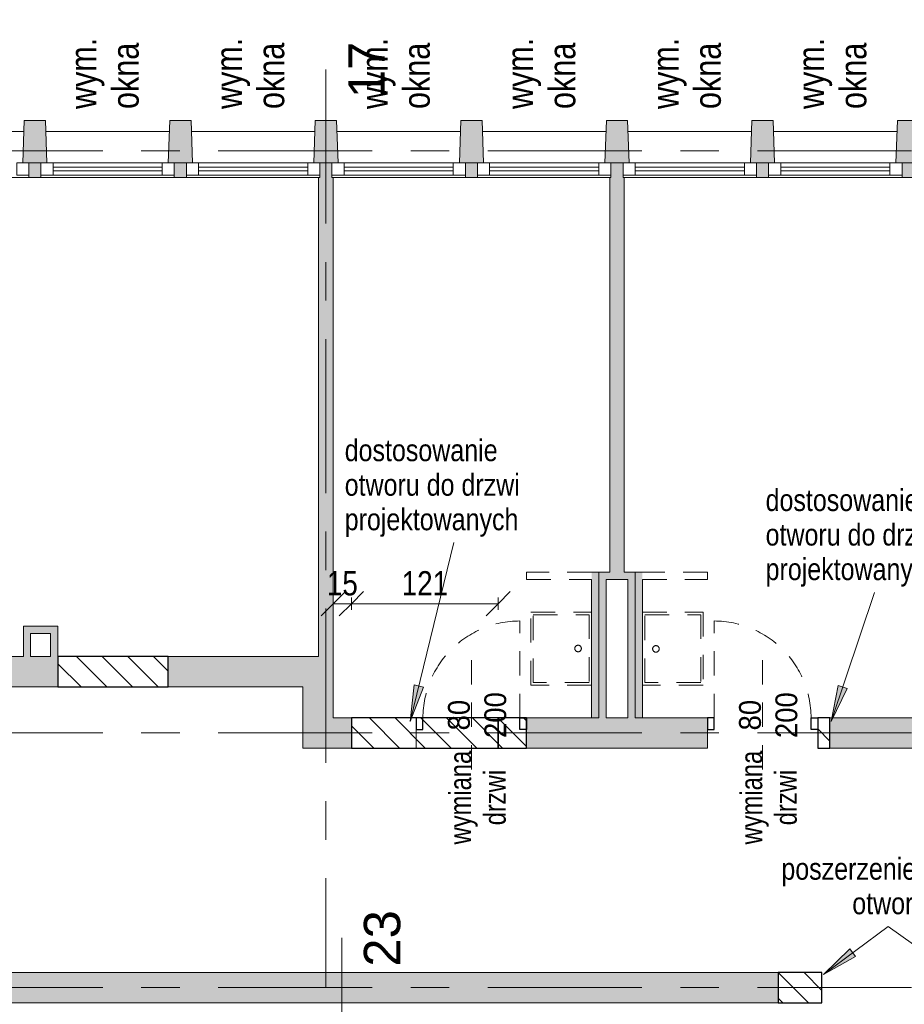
# Model space of a CAD drawing. Header units: centimetres. Extents: x -8590 to 14779, y -8842 to 3760.
# Tile 18 of 28: x 12056 to 12786, y 2830 to 3641. Entities that reach past the tile are written whole.
import ezdxf

# ---------------------------------------------------------------- set-up
doc = ezdxf.new("R2010")
doc.units = ezdxf.units.CM
for name, pattern in [('Dash', [1200, 600, -600]), ('Oś', [222.25, 127, -31.75, 31.75, -31.75]), ('Wyburzenia', [35, 20, -15])]:
    doc.linetypes.add(name, pattern=pattern)
for name, color, linetype, lineweight in [('A-ANNO-DIMS', 211, 'Continuous', 13), ('A-ANNO-DIMS-100', 211, 'Continuous', 13), ('A-ANNO-NOTE', 131, 'Wyburzenia', 9), ('A-DETL', 90, 'Dash', 50), ('A-DETL-GENF', 92, 'Continuous', 9), ('A-DETL-MEDM', 33, 'Continuous', 9), ('A-DOOR', 31, 'Wyburzenia', 9), ('A-DOOR-IDEN', 31, 'Continuous', 13), ('A-GLAZ-CURT', 52, 'Wyburzenia', 9), ('A-GLAZ-CWMG', 51, 'Wyburzenia', 9), ('A-WALL', 113, 'Continuous', 13), ('A-WALL-PATT', 111, 'Continuous', 13), ('G-ANNO-TEXT', 231, 'Continuous', 13), ('P-SANR-FIXT', 6, 'Wyburzenia', 9), ('S-COLS', 52, 'Continuous', 13), ('S-GRID', 1, 'Continuous', 13), ('S-GRID-IDEN', 1, 'Continuous', 13)]:
    doc.layers.add(name, color=color, linetype=linetype, lineweight=lineweight)
doc.styles.add('Arial', font='arial.ttf', dxfattribs={"width": 0.9, "height": 18})
doc.styles.add('Arial Narrow_1', font='ARIALN.TTF', dxfattribs={"height": 22})
doc.styles.add('Arial Narrow_3', font='ARIALN.TTF', dxfattribs={"height": 18})
doc.styles.add('Arial Narrow_4', font='ARIALN.TTF', dxfattribs={"width": 0.95, "height": 0.18})
doc.styles.add('Arial Narrow_6', font='ARIALN.TTF', dxfattribs={"height": 20})
doc.styles.add('Arial_2', font='arial.ttf', dxfattribs={"height": 30})
doc.dimstyles.new('Diagonal_1_100__0__wewnętrzne_1', dxfattribs={"dimscale": 30.48, "dimtxt": 20.468619, "dimasz": 0.656168, "dimexe": 0.164042, "dimexo": 0.0625, "dimgap": 0.032808, "dimtad": 1, "dimdec": 0, "dimdsep": 46, "dimtxsty": 'Arial Narrow_6', "dimblk1": 'OBLIQUE', "dimblk2": 'OBLIQUE', "dimsah": 1, "dimcen": 0.09, "dimazin": 0, "dimtfac": 1, "dimtdec": 4, "dimtix": 1, "dimtmove": 0, "dimatfit": 3, "dimfxl": 0.164042, "dimfxlon": 1, "dimtvp": 1, "dimtolj": 1, "dimtzin": 0, "dimarcsym": 2})
pattern_1 = [(315, (12334.558, 0), (10.6066, 10.6066), [])]

# ---------------------------------------------------------------- blocks, each defined once
blk = doc.blocks.new('zlew - Type 1-1518944-3_piętro I __3_90 m_ - wyburzenia i zamurowania')
at = {"layer": 'P-SANR-FIXT', "color": 20}
for p, q in [((-17.5, 3), (-17.5, 53)), ((-17.5, 53), (42.5, 53)), ((-15.5, 5), (-15.5, 51)), ((-15.5, 51), (40.5, 51)), ((40.5, 51), (40.5, 5)), ((42.5, 53), (42.5, 3)), ((40.5, 5), (-15.5, 5))]:
    blk.add_line(p, q, dxfattribs=at)
blk.add_circle((12.66, 14.08), 2.7, dxfattribs=at)
blk = doc.blocks.new('DRZWI 1S - Drzwi 80-1815624-3_piętro I __3_90 m_ - wyburzenia i zamurowania')
at = {"layer": 'A-DETL-GENF', "color": 20, "linetype": 'Wyburzenia'}
for p, q in [((-45.5, -2.8), (-40, -2.8)), ((-45.5, -12.35), (-45.5, -2.8)), ((-40, -2.8), (-40, -12.35)), ((40, -2.8), (45.5, -2.8)), ((40, -12.35), (40, -2.8)), ((45.5, -2.8), (45.5, -12.35)), ((-40, -12.35), (-45.5, -12.35)), ((45.5, -12.35), (40, -12.35))]:
    blk.add_line(p, q, dxfattribs=at)
at = {"layer": 'A-DETL-MEDM', "color": 1, "linetype": 'Wyburzenia', "lineweight": 25}
for p, q in [((-45.5, -12.35), (-45.5, -2.8)), ((-45.5, -2.8), (-40, -2.8)), ((-40, -2.8), (-40, -12.35)), ((40, -2.8), (40, -12.35)), ((45.5, -2.8), (40, -2.8)), ((45.5, -12.35), (45.5, -2.8)), ((-40, -12.35), (-45.5, -12.35)), ((40, -12.35), (45.5, -12.35))]:
    blk.add_line(p, q, dxfattribs=at)
at = {"layer": 'A-DOOR', "color": 10, "lineweight": 13}
blk.add_line((40, -12.35), (40, -92.35), dxfattribs=at)
blk.add_arc((40, -12.35), 80, 180, 270, dxfattribs=at)
blk = doc.blocks.new('DRZWI 1S - Drzwi 80-1815626-3_piętro I __3_90 m_ - wyburzenia i zamurowania')
at = {"layer": 'A-DETL-GENF', "color": 20, "linetype": 'Wyburzenia'}
for p, q in [((-45.5, 12.35), (-45.5, 2.8)), ((-40, 12.35), (-45.5, 12.35)), ((-40, 2.8), (-40, 12.35)), ((45.5, 12.35), (40, 12.35)), ((40, 12.35), (40, 2.8)), ((45.5, 2.8), (45.5, 12.35)), ((-45.5, 2.8), (-40, 2.8)), ((40, 2.8), (45.5, 2.8))]:
    blk.add_line(p, q, dxfattribs=at)
at = {"layer": 'A-DETL-MEDM', "color": 1, "linetype": 'Wyburzenia', "lineweight": 25}
for p, q in [((-40, 12.35), (-45.5, 12.35)), ((-45.5, 12.35), (-45.5, 2.8)), ((-40, 2.8), (-40, 12.35)), ((40, 2.8), (40, 12.35)), ((40, 12.35), (45.5, 12.35)), ((45.5, 12.35), (45.5, 2.8)), ((-45.5, 2.8), (-40, 2.8)), ((45.5, 2.8), (40, 2.8))]:
    blk.add_line(p, q, dxfattribs=at)
at = {"layer": 'A-DOOR', "color": 10, "lineweight": 13}
blk.add_line((40, 12.35), (40, 92.35), dxfattribs=at)
blk.add_arc((40, 12.35), 80, 90, 180, dxfattribs=at)
blk = doc.blocks.new('System Panel - Glazed-2608819-3_piętro I __3_90 m_ - wyburzenia i zamurowania')
at = {"layer": 'A-GLAZ-CURT', "color": 7, "linetype": 'Continuous'}
for p, q in [((45, 1.5), (-45, 1.5)), ((-45, 1.5), (-45, -1.5)), ((45, -1.5), (45, 1.5)), ((-45, -1.5), (45, -1.5))]:
    blk.add_line(p, q, dxfattribs=at)
blk = doc.blocks.new('Rectangular Mullion - 100 x 100mm-2608818-3_piętro I __3_90 m_ - wyburzenia i zamurowania')
at = {"layer": 'A-GLAZ-CWMG', "color": 7, "linetype": 'Continuous'}
for p, q in [((79.38, 3523.33), (-10.62, 3523.33)), ((79.38, 3513.33), (-10.62, 3513.33))]:
    blk.add_line(p, q, dxfattribs=at)
blk = doc.blocks.new('Rectangular Mullion - 100 x 100mm-2608820-3_piętro I __3_90 m_ - wyburzenia i zamurowania')
at = {"layer": 'A-GLAZ-CWMG', "color": 7, "linetype": 'Continuous'}
for p, q in [((-10, 5), (0, 5)), ((-10, -5), (-10, 5)), ((0, 5), (0, -5)), ((-5, -5), (-10, -5))]:
    blk.add_line(p, q, dxfattribs=at)
blk = doc.blocks.new('Rectangular Mullion - 100 x 100mm-2608821-3_piętro I __3_90 m_ - wyburzenia i zamurowania')
at = {"layer": 'A-GLAZ-CWMG', "color": 7, "linetype": 'Continuous'}
for p, q in [((0, 5), (-10, 5)), ((-10, 5), (-10, -5)), ((0, -5), (0, 5)), ((-10, -5), (-5, -5))]:
    blk.add_line(p, q, dxfattribs=at)
blk = doc.blocks.new('System Panel - Glazed-2608824-3_piętro I __3_90 m_ - wyburzenia i zamurowania')
at = {"layer": 'A-GLAZ-CURT', "color": 7, "linetype": 'Continuous'}
for p, q in [((45, 1.5), (-45, 1.5)), ((-45, 1.5), (-45, -1.5)), ((45, -1.5), (45, 1.5)), ((-45, -1.5), (45, -1.5))]:
    blk.add_line(p, q, dxfattribs=at)
blk = doc.blocks.new('Rectangular Mullion - 100 x 100mm-2608823-3_piętro I __3_90 m_ - wyburzenia i zamurowania')
at = {"layer": 'A-GLAZ-CWMG', "color": 7, "linetype": 'Continuous'}
for p, q in [((-130.62, 3523.33), (-40.62, 3523.33)), ((-130.62, 3513.33), (-40.62, 3513.33))]:
    blk.add_line(p, q, dxfattribs=at)
blk = doc.blocks.new('Rectangular Mullion - 100 x 100mm-2608825-3_piętro I __3_90 m_ - wyburzenia i zamurowania')
at = {"layer": 'A-GLAZ-CWMG', "color": 7, "linetype": 'Continuous'}
for p, q in [((-10, 5), (-5, 5)), ((-10, -5), (-10, 5)), ((0, 5), (0, -5)), ((0, -5), (-10, -5))]:
    blk.add_line(p, q, dxfattribs=at)
blk = doc.blocks.new('Rectangular Mullion - 100 x 100mm-2608826-3_piętro I __3_90 m_ - wyburzenia i zamurowania')
at = {"layer": 'A-GLAZ-CWMG', "color": 7, "linetype": 'Continuous'}
for p, q in [((-5, 5), (-10, 5)), ((-10, 5), (-10, -5)), ((0, -5), (0, 5)), ((-10, -5), (0, -5))]:
    blk.add_line(p, q, dxfattribs=at)
blk = doc.blocks.new('M_Concrete-trapeze-Column - 175_200 x 350mm-1597659-3_piętro I __3_90 m_ - wyburzenia i zamurowania')
at = {"layer": 'S-COLS', "lineweight": 9}
blk.add_hatch(color=253, dxfattribs=at).paths.add_polyline_path([(-6, -17.5), (10, -17.5), (8.75, 17.5), (-8.75, 17.5), (-10, -17.5)], flags=0)
for p, q in [((-8.75, 17.5), (-10, -17.5)), ((8.75, 17.5), (-8.75, 17.5)), ((10, -17.5), (8.75, 17.5)), ((-10, -17.5), (10, -17.5))]:
    blk.add_line(p, q, dxfattribs=at)
blk = doc.blocks.new('M_Concrete-trapeze-Column - 175_200 x 350mm-1597913-3_piętro I __3_90 m_ - wyburzenia i zamurowania')
at = {"layer": 'S-COLS', "lineweight": 9}
blk.add_hatch(color=253, dxfattribs=at).paths.add_polyline_path([(5, 17.5), (-10, 17.5), (-8.75, -17.5), (8.75, -17.5), (10, 17.5)], flags=0)
for p, q in [((-10, 17.5), (10, 17.5)), ((-8.75, -17.5), (-10, 17.5)), ((10, 17.5), (8.75, -17.5)), ((8.75, -17.5), (-8.75, -17.5))]:
    blk.add_line(p, q, dxfattribs=at)
blk = doc.blocks.new('Wymiana Drzwi_PG_typ 100 - --2314812-3_piętro I __3_90 m_ - wyburzenia i zamurowania')
at = {"layer": 'A-DOOR-IDEN', "insert": (0.0511, 0.737), "char_height": 0.18, "width": 1.2882, "attachment_point": 5, "rotation": 90, "line_spacing_factor": 0.949189, "style": 'Arial Narrow_4'}
blk.add_mtext('\\pxqc,t6.70278,13.40556,20.10833,26.81111,33.51389,40.21667,46.91944,53.62222,60.325,67.02778,73.73056,80.43333,87.13611,93.83889,100.54167,107.24444,113.94722,120.65,127.35278,134.05556,140.75833,147.46111,154.16389,160.86667,167.56944,174.27222,180.975,187.67778,194.38056,201.08333,207.78611,214.48889;{wymiana\\Pdrzwi}', dxfattribs=at)
blk = doc.blocks.new('DIMBLOCK12-3_piętro I __3_90 m_ - wyburzenia i zamurowania')
at = {"layer": 'A-ANNO-DIMS-100'}
for p, q in [((12329.94, 3159.9), (12339.94, 3169.9)), ((12450.94, 3159.9), (12460.94, 3169.9)), ((12329.94, 3159.9), (12319.94, 3149.9)), ((12329.94, 3154.9), (12329.94, 3164.9)), ((12450.94, 3159.9), (12329.94, 3159.9)), ((12329.94, 3159.9), (12329.94, 3154.9)), ((12450.94, 3159.9), (12440.94, 3149.9)), ((12450.94, 3154.9), (12450.94, 3164.9)), ((12450.94, 3159.9), (12450.94, 3154.9))]:
    blk.add_line(p, q, dxfattribs=at)
at = {"layer": 'A-ANNO-DIMS-100', "color": 0, "insert": (12371.43, 3186.75), "char_height": 20, "width": 45.6158, "attachment_point": 1, "line_spacing_factor": 0.974696, "style": 'Arial Narrow_6'}
blk.add_mtext('121', dxfattribs=at)
blk = doc.blocks.new('_Oblique')
at = {"color": 0, "linetype": 'ByBlock', "lineweight": -2}
blk.add_line((-0.5, -0.5), (0.5, 0.5), dxfattribs=at)
blk = doc.blocks.new('DIMBLOCK13-3_piętro I __3_90 m_ - wyburzenia i zamurowania')
at = {"layer": 'A-ANNO-DIMS-100'}
for p, q in [((12314.94, 3159.9), (12324.94, 3169.9)), ((12329.94, 3159.9), (12339.94, 3169.9)), ((12314.94, 3159.9), (12304.94, 3149.9)), ((12314.94, 3154.9), (12314.94, 3164.9)), ((12329.94, 3159.9), (12314.94, 3159.9)), ((12314.94, 3159.9), (12314.94, 3154.9)), ((12329.94, 3159.9), (12319.94, 3149.9)), ((12329.94, 3154.9), (12329.94, 3164.9)), ((12329.94, 3159.9), (12329.94, 3154.9))]:
    blk.add_line(p, q, dxfattribs=at)
at = {"layer": 'A-ANNO-DIMS-100', "color": 0, "insert": (12309.76, 3186.75), "char_height": 20, "width": 30.4105, "attachment_point": 1, "line_spacing_factor": 0.974696, "style": 'Arial Narrow_6'}
blk.add_mtext('15', dxfattribs=at)

msp = doc.modelspace()

# ---------------------------------------------------------------- hatches: boundary and pattern name
at = {"layer": 'A-DETL-GENF', "lineweight": 25}
h = msp.add_hatch(dxfattribs=at)
h.set_pattern_fill('FP_2', color=6, style=0, pattern_type=2)
h.set_pattern_definition(pattern_1)
h.paths.add_polyline_path([(12305.44, 1111.33), (12305.44, 1123.33), (12295.44, 1123.33), (12295.44, 1111.33)], flags=0)
h.paths.add_polyline_path([(12033.94, 1833.33), (12033.94, 1845.33), (12018.94, 1845.33), (12018.94, 1833.33)], flags=0)
h.paths.add_polyline_path([(12669.94, 1929.33), (12681.94, 1929.33), (12681.94, 2030.33), (12669.94, 2030.33)], flags=0)
h.paths.add_polyline_path([(12402.44, 2018.33), (12492.94, 2018.33), (12492.94, 2030.33), (12402.44, 2030.26)], flags=0)
h.paths.add_polyline_path([(12649.94, 2431.33), (12649.94, 2443.33), (12559.44, 2443.33), (12559.44, 2431.33)], flags=0)
h.paths.add_polyline_path([(12383.44, 3040.83), (12450.94, 3040.83), (12450.94, 3065.68), (12329.94, 3065.68), (12329.94, 3040.83)], flags=0)
h.paths.add_polyline_path([(12714.44, 3040.83), (12724.44, 3040.83), (12724.44, 3065.83), (12714.44, 3065.83), (12714.44, 3056.13)], flags=0)
h.paths.add_polyline_path([(11970.94, 3091.33), (11970.94, 3116.33), (11849.94, 3116.33), (11849.94, 3091.33)], flags=0)
h = msp.add_hatch(dxfattribs=at)
h.set_pattern_fill('FP_2', color=3, style=0, pattern_type=2)
h.set_pattern_definition(pattern_1)
h.paths.add_polyline_path([(12468.94, 3040.83), (12474.44, 3040.83), (12474.44, 3065.83), (12450.94, 3065.83), (12450.94, 3040.83)], flags=0)
h.paths.add_polyline_path([(12087.94, 3091.33), (12178.94, 3091.33), (12178.94, 3116.33), (12087.94, 3116.33), (12087.94, 3097.21)], flags=0)
h = msp.add_hatch(dxfattribs=at)
h.set_pattern_fill('FP_2', color=6, style=0, pattern_type=2)
h.set_pattern_definition(pattern_1)
h.paths.add_polyline_path([(12693.25, 2830.83), (12717.94, 2830.83), (12717.94, 2855.83), (12681.94, 2855.83), (12681.94, 2830.83)], flags=0)
at = {"layer": 'A-WALL-PATT'}
h = msp.add_hatch(color=9, dxfattribs=at)
h.paths.add_polyline_path([(11943.94, 3511.33), (11953.94, 3511.33), (11953.94, 3523.33), (11943.94, 3523.33)], flags=0)
h.paths.add_polyline_path([(12783.94, 3511.33), (12793.94, 3511.33), (12793.94, 3523.33), (12783.94, 3523.33)], flags=0)
h.paths.add_polyline_path([(11343.94, 3511.33), (11473.94, 3511.33), (11473.94, 3523.33), (11458.94, 3523.33), (11459.86, 3549.33), (11358.01, 3549.33), (11358.94, 3523.33), (11343.94, 3523.33)], flags=0)
h.paths.add_polyline_path([(12303.94, 3511.33), (12313.94, 3511.33), (12313.94, 3523.33), (12303.94, 3523.33)], flags=0)
h.paths.add_polyline_path([(11113.94, 3511.33), (11113.94, 3523.33), (11101.94, 3523.33), (11101.94, 3511.33), (11113.16, 3511.33)], flags=0)
h.paths.add_polyline_path([(11583.94, 3511.33), (11593.94, 3511.33), (11593.94, 3523.33), (11583.94, 3523.33)], flags=0)
h.paths.add_polyline_path([(12543.94, 3511.33), (12553.94, 3511.33), (12553.9, 3523.33), (12543.94, 3523.33)], flags=0)
h.paths.add_polyline_path([(11703.94, 3511.33), (11713.94, 3511.33), (11713.94, 3523.33), (11703.94, 3523.33)], flags=0)
h.paths.add_polyline_path([(12663.94, 3511.33), (12673.94, 3511.33), (12673.94, 3523.33), (12663.94, 3523.33)], flags=0)
h.paths.add_polyline_path([(11233.94, 3511.33), (11233.94, 3523.33), (11223.94, 3523.33), (11223.94, 3511.33)], flags=0)
h.paths.add_polyline_path([(11833.94, 3511.33), (11833.94, 3523.33), (11823.94, 3523.33), (11823.94, 3511.33), (11828.94, 3511.33)], flags=0)
h.paths.add_polyline_path([(12423.94, 3511.33), (12433.94, 3511.33), (12433.94, 3523.33), (12423.94, 3523.33)], flags=0)
h.paths.add_polyline_path([(12063.94, 3511.33), (12073.94, 3511.33), (12073.94, 3523.33), (12063.94, 3523.33)], flags=0)
h.paths.add_polyline_path([(12183.94, 3511.33), (12193.94, 3511.33), (12193.94, 3523.33), (12183.94, 3523.33)], flags=0)
for points in [[(12314.94, 3103.83), (12314.94, 3511.33), (12302.94, 3511.33), (12302.94, 3103.83), (12313.94, 3103.83)], [(12554.94, 3185.83), (12554.94, 3511.33), (12542.94, 3511.33), (12542.94, 3185.83)], [(12533.94, 3065.83), (12533.94, 3185.83), (12527.94, 3185.83), (12527.94, 3065.83)], [(12554.94, 3179.83), (12557.94, 3179.83), (12557.94, 3185.83), (12533.94, 3185.83), (12533.94, 3179.83), (12553.94, 3179.83)], [(12563.94, 3065.83), (12563.94, 3185.83), (12557.94, 3185.83), (12557.94, 3065.83)], [(12563.94, 3065.83), (12569.94, 3065.83), (12569.94, 3185.83), (12563.94, 3185.83), (12563.94, 3097.21)], [(12539.94, 3065.83), (12539.94, 3179.83), (12533.94, 3179.83), (12533.94, 3065.83)], [(12059.44, 3135.33), (12081.94, 3135.33), (12081.94, 3141.33), (12059.44, 3141.33)], [(12059.44, 3116.33), (12065.44, 3116.33), (12065.44, 3135.33), (12059.44, 3135.33), (12059.44, 3122.99)], [(12087.94, 3116.33), (12087.94, 3141.33), (12081.94, 3141.33), (12081.94, 3116.33), (12084.44, 3116.33)], [(12314.94, 3065.83), (12314.94, 3103.83), (12289.94, 3103.83), (12289.94, 3065.83)]]:
    msp.add_hatch(color=9, dxfattribs=at).paths.add_polyline_path(points, flags=0)
h = msp.add_hatch(color=9, dxfattribs=at)
h.paths.add_polyline_path([(11415.46, 3091.33), (11457.94, 3091.33), (11457.94, 3116.33), (11386.94, 3116.33), (11386.94, 3091.33), (11411.94, 3091.33)], flags=0)
h.paths.add_polyline_path([(11603.94, 3091.33), (11603.94, 3116.33), (11578.94, 3116.33), (11578.94, 3091.33)], flags=0)
h.paths.add_polyline_path([(11809.94, 3091.33), (11849.94, 3091.33), (11849.94, 3116.33), (11704.94, 3116.33), (11704.94, 3091.33), (11790.34, 3091.33)], flags=0)
h.paths.add_polyline_path([(12087.94, 3091.33), (12087.94, 3116.33), (11970.94, 3116.33), (11970.94, 3091.33)], flags=0)
h.paths.add_polyline_path([(12178.94, 3091.33), (12289.94, 3091.33), (12289.94, 3103.83), (12302.94, 3103.83), (12302.94, 3116.33), (12178.94, 3116.33), (12178.94, 3097.21)], flags=0)
h = msp.add_hatch(color=9, dxfattribs=at)
h.paths.add_polyline_path([(12289.94, 3040.83), (12329.94, 3040.83), (12329.94, 3065.83), (12289.94, 3065.83)], flags=0)
h.paths.add_polyline_path([(12474.44, 3040.83), (12623.44, 3040.83), (12623.44, 3065.83), (12474.44, 3065.83), (12474.44, 3056.13)], flags=0)
h.paths.add_polyline_path([(12903.94, 3040.83), (12903.94, 3065.83), (12724.44, 3065.83), (12724.44, 3040.83), (12872.94, 3040.83)], flags=0)
at = {"layer": 'A-WALL-PATT', "lineweight": 5}
h = msp.add_hatch(color=254, dxfattribs=at)
h.paths.add_polyline_path([(11790.34, 2830.83), (12681.94, 2830.83), (12681.94, 2855.83), (11766.94, 2855.83), (11766.94, 2830.83)], flags=0)
h.paths.add_polyline_path([(12832.94, 2830.83), (12876.94, 2830.83), (12876.94, 2855.83), (12832.94, 2855.83)], flags=0)
at = {"layer": 'G-ANNO-TEXT'}
for points in [[(12378.47, 3062.89), (12389.4, 3091.11), (12381.72, 3092.98)], [(12725.51, 3062.89), (12738.84, 3090.06), (12731.36, 3092.58)], [(12719.18, 2854.2), (12745.64, 2868.88), (12740.94, 2875.22)]]:
    msp.add_hatch(color=130, dxfattribs=at).paths.add_polyline_path(points, flags=0)

# ---------------------------------------------------------------- linework, layer by layer
at = {"layer": 'A-ANNO-NOTE', "color": 240, "lineweight": 13}
for p, q in [((12428.94, 3023.33), (12428.94, 3113.33)), ((12668.94, 3023.33), (12668.94, 3113.33))]:
    msp.add_line(p, q, dxfattribs=at)
at = {"layer": 'A-DETL', "linetype": 'Continuous', "lineweight": 25}
for p, q in [((12178.94, 3116.33), (12087.94, 3116.33)), ((12087.94, 3116.33), (12087.94, 3091.33)), ((12178.94, 3091.33), (12178.94, 3116.33)), ((12087.94, 3091.33), (12178.94, 3091.33)), ((12450.94, 3065.68), (12329.94, 3065.68)), ((12329.94, 3065.68), (12329.94, 3040.83)), ((12450.94, 3065.83), (12450.94, 3040.83)), ((12474.44, 3065.83), (12450.94, 3065.83)), ((12450.94, 3040.83), (12450.94, 3065.68)), ((12474.44, 3040.83), (12474.44, 3065.83)), ((12714.44, 3065.83), (12714.44, 3040.83)), ((12724.44, 3065.83), (12714.44, 3065.83)), ((12724.44, 3040.83), (12724.44, 3065.83)), ((12329.94, 3040.83), (12450.94, 3040.83)), ((12450.94, 3040.83), (12474.44, 3040.83)), ((12714.44, 3040.83), (12724.44, 3040.83)), ((12681.94, 2855.83), (12681.94, 2830.83)), ((12717.94, 2855.83), (12681.94, 2855.83)), ((12717.94, 2830.83), (12717.94, 2855.83)), ((12681.94, 2830.83), (12717.94, 2830.83))]:
    msp.add_line(p, q, dxfattribs=at)
at = {"layer": 'A-WALL', "lineweight": 9}
for p, q in [((11958.01, 3549.33), (12059.86, 3549.33)), ((12078.01, 3549.33), (12179.86, 3549.33)), ((12198.01, 3549.33), (12299.86, 3549.33)), ((12318.01, 3549.33), (12419.86, 3549.33)), ((12438.01, 3549.33), (12539.86, 3549.33)), ((12558.01, 3549.33), (12659.86, 3549.33)), ((12678.01, 3549.33), (12779.86, 3549.33)), ((12063.94, 3523.33), (12063.94, 3511.33)), ((12073.94, 3511.33), (12073.94, 3523.33)), ((12183.94, 3523.33), (12183.94, 3511.33)), ((12193.94, 3511.33), (12193.94, 3523.33)), ((12303.94, 3523.33), (12303.94, 3511.33)), ((12313.94, 3511.33), (12313.94, 3523.33)), ((12423.94, 3523.33), (12423.94, 3511.33)), ((12433.94, 3511.33), (12433.94, 3523.33)), ((12543.94, 3523.33), (12543.94, 3511.33)), ((12553.94, 3511.33), (12553.94, 3523.33)), ((12663.94, 3523.33), (12663.94, 3511.33)), ((12673.94, 3511.33), (12673.94, 3523.33)), ((12783.94, 3523.33), (12783.94, 3511.33)), ((12303.94, 3511.33), (11833.94, 3511.33)), ((12302.94, 3511.33), (12302.94, 3116.33)), ((12543.94, 3511.33), (12313.94, 3511.33)), ((12314.94, 3065.83), (12314.94, 3511.33)), ((12542.94, 3511.33), (12542.94, 3185.83)), ((12903.94, 3511.33), (12553.94, 3511.33)), ((12554.94, 3185.83), (12554.94, 3511.33)), ((12542.94, 3185.83), (12527.94, 3185.83)), ((12533.94, 3185.83), (12533.94, 3065.83)), ((12569.94, 3185.83), (12554.94, 3185.83)), ((12563.94, 3065.83), (12563.94, 3185.83)), ((12527.94, 3179.83), (12527.94, 3065.83)), ((12539.94, 3179.83), (12557.94, 3179.83)), ((12539.94, 3065.83), (12539.94, 3179.83)), ((12557.94, 3179.83), (12557.94, 3065.83)), ((12569.94, 3065.83), (12569.94, 3179.83)), ((12087.94, 3141.33), (12059.44, 3141.33)), ((12059.44, 3141.33), (12059.44, 3116.33)), ((12065.44, 3135.33), (12081.94, 3135.33)), ((12065.44, 3116.33), (12065.44, 3135.33)), ((12081.94, 3135.33), (12081.94, 3116.33)), ((12087.94, 3091.33), (12087.94, 3141.33)), ((12059.44, 3116.33), (11970.94, 3116.33)), ((12081.94, 3116.33), (12065.44, 3116.33)), ((12302.94, 3116.33), (12178.94, 3116.33)), ((12178.94, 3116.33), (12178.94, 3091.33)), ((11970.94, 3091.33), (12087.94, 3091.33)), ((12178.94, 3091.33), (12289.94, 3091.33)), ((12289.94, 3091.33), (12289.94, 3040.83)), ((12329.94, 3065.83), (12314.94, 3065.83)), ((12474.44, 3065.83), (12474.44, 3065.68)), ((12474.44, 3065.83), (12533.94, 3065.83)), ((12557.94, 3065.83), (12539.94, 3065.83)), ((12563.94, 3065.83), (12623.44, 3065.83)), ((12623.44, 3065.68), (12623.44, 3065.83)), ((12903.94, 3065.83), (12724.44, 3065.83)), ((12474.44, 3056.13), (12474.44, 3040.83)), ((12623.44, 3040.83), (12623.44, 3056.13)), ((12289.94, 3040.83), (12329.94, 3040.83)), ((12474.44, 3040.83), (12623.44, 3040.83)), ((12724.44, 3040.83), (12864.94, 3040.83)), ((12681.94, 2855.83), (11834.94, 2855.83)), ((12681.94, 2830.83), (11676.94, 2830.83))]:
    msp.add_line(p, q, dxfattribs=at)
at = {"layer": 'A-WALL', "color": 10, "linetype": 'Wyburzenia'}
for p, q in [((12527.94, 3185.83), (12474.44, 3185.83)), ((12474.44, 3185.83), (12474.44, 3179.83)), ((12623.44, 3185.83), (12569.94, 3185.83)), ((12623.44, 3179.83), (12623.44, 3185.83)), ((12474.44, 3179.83), (12527.94, 3179.83)), ((12569.94, 3179.83), (12623.44, 3179.83)), ((12383.44, 3065.83), (12329.94, 3065.83)), ((12329.94, 3065.83), (12329.94, 3040.83)), ((12383.44, 3065.68), (12383.44, 3065.83)), ((12724.44, 3065.83), (12714.44, 3065.83)), ((12714.44, 3065.83), (12714.44, 3065.68)), ((12724.44, 3040.83), (12724.44, 3065.83)), ((12383.44, 3040.83), (12383.44, 3056.13)), ((12714.44, 3056.13), (12714.44, 3040.83)), ((12329.94, 3040.83), (12383.44, 3040.83)), ((12714.44, 3040.83), (12724.44, 3040.83)), ((12681.94, 2855.83), (12717.94, 2855.83)), ((12681.94, 2855.83), (12681.94, 2830.83)), ((12717.94, 2830.83), (12717.94, 2855.83)), ((12681.94, 2830.83), (12717.94, 2830.83))]:
    msp.add_line(p, q, dxfattribs=at)
at = {"layer": 'A-WALL'}
for p, q in [((12329.94, 3040.83), (12329.94, 3065.83)), ((12724.44, 3065.83), (12724.44, 3040.83)), ((12681.94, 2830.83), (12681.94, 2855.83))]:
    msp.add_line(p, q, dxfattribs=at)
at = {"layer": 'G-ANNO-TEXT', "color": 130}
for p, q in [((12378.47, 3062.89), (12414.35, 3210.33)), ((12725.51, 3062.89), (12761.39, 3169.23)), ((12381.72, 3092.98), (12378.47, 3062.89)), ((12378.47, 3062.89), (12389.4, 3091.11)), ((12389.4, 3091.11), (12381.72, 3092.98)), ((12731.36, 3092.58), (12725.51, 3062.89)), ((12725.51, 3062.89), (12738.84, 3090.06)), ((12738.84, 3090.06), (12731.36, 3092.58)), ((12719.18, 2854.2), (12772.45, 2893.63)), ((12828.22, 2854.09), (12772.45, 2893.63)), ((12740.94, 2875.22), (12719.18, 2854.2)), ((12745.64, 2868.88), (12740.94, 2875.22)), ((12719.18, 2854.2), (12745.64, 2868.88))]:
    msp.add_line(p, q, dxfattribs=at)
at = {"layer": 'S-GRID', "linetype": 'Oś'}
for p, q in [((12308.94, 3600.33), (12308.94, 2843.33)), ((11108.94, 3533.33), (14317.81, 3533.33)), ((11108.94, 3053.33), (14231.66, 3053.33)), ((12321.94, 2884.27), (12321.94, 27.13)), ((11108.94, 2843.33), (14193.97, 2843.33))]:
    msp.add_line(p, q, dxfattribs=at)

# ---------------------------------------------------------------- block references
at = {"layer": 'A-DOOR', "color": 10, "lineweight": 13}
msp.add_blockref('DRZWI 1S - Drzwi 80-1815626-3_piętro I __3_90 m_ - wyburzenia i zamurowania', (12428.94, 3053.33), dxfattribs=at)
at = {"layer": 'A-DOOR', "color": 10, "lineweight": 13, "rotation": 180}
msp.add_blockref('DRZWI 1S - Drzwi 80-1815624-3_piętro I __3_90 m_ - wyburzenia i zamurowania', (12668.94, 3053.33), dxfattribs=at)
at = {"layer": 'A-DOOR-IDEN', "xscale": 99.99999999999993, "yscale": 99.99999999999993, "zscale": 99.99999999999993}
for p in [(12428.94, 2926.33), (12668.94, 2926.33)]:
    msp.add_blockref('Wymiana Drzwi_PG_typ 100 - --2314812-3_piętro I __3_90 m_ - wyburzenia i zamurowania', p, dxfattribs=at)
at = {"layer": 'A-GLAZ-CURT', "color": 7, "linetype": 'Continuous'}
for p in [(12128.94, 3518.33), (12368.94, 3518.33), (12608.94, 3518.33)]:
    msp.add_blockref('System Panel - Glazed-2608819-3_piętro I __3_90 m_ - wyburzenia i zamurowania', p, dxfattribs=at)
at = {"layer": 'A-GLAZ-CURT', "color": 7, "linetype": 'Continuous', "rotation": 180}
for p in [(12248.94, 3518.33), (12488.94, 3518.33), (12728.94, 3518.33)]:
    msp.add_blockref('System Panel - Glazed-2608824-3_piętro I __3_90 m_ - wyburzenia i zamurowania', p, dxfattribs=at)
at = {"layer": 'A-GLAZ-CWMG', "color": 7, "linetype": 'Continuous'}
for name, p in [('Rectangular Mullion - 100 x 100mm-2608826-3_piętro I __3_90 m_ - wyburzenia i zamurowania', (12063.94, 3518.33)), ('Rectangular Mullion - 100 x 100mm-2608818-3_piętro I __3_90 m_ - wyburzenia i zamurowania', (12094.56, 0)), ('Rectangular Mullion - 100 x 100mm-2608823-3_piętro I __3_90 m_ - wyburzenia i zamurowania', (12334.56, 0)), ('Rectangular Mullion - 100 x 100mm-2608826-3_piętro I __3_90 m_ - wyburzenia i zamurowania', (12303.94, 3518.33)), ('Rectangular Mullion - 100 x 100mm-2608818-3_piętro I __3_90 m_ - wyburzenia i zamurowania', (12334.56, 0)), ('Rectangular Mullion - 100 x 100mm-2608823-3_piętro I __3_90 m_ - wyburzenia i zamurowania', (12574.56, 0)), ('Rectangular Mullion - 100 x 100mm-2608826-3_piętro I __3_90 m_ - wyburzenia i zamurowania', (12543.94, 3518.33)), ('Rectangular Mullion - 100 x 100mm-2608818-3_piętro I __3_90 m_ - wyburzenia i zamurowania', (12574.56, 0)), ('Rectangular Mullion - 100 x 100mm-2608823-3_piętro I __3_90 m_ - wyburzenia i zamurowania', (12814.56, 0)), ('Rectangular Mullion - 100 x 100mm-2608826-3_piętro I __3_90 m_ - wyburzenia i zamurowania', (12783.94, 3518.33))]:
    msp.add_blockref(name, p, dxfattribs=at)
at = {"layer": 'A-GLAZ-CWMG', "color": 7, "linetype": 'Continuous', "rotation": 180}
for p in [(12073.94, 3518.33), (12313.94, 3518.33), (12553.94, 3518.33)]:
    msp.add_blockref('Rectangular Mullion - 100 x 100mm-2608821-3_piętro I __3_90 m_ - wyburzenia i zamurowania', p, dxfattribs=at)
at = {"layer": 'A-GLAZ-CWMG', "color": 7, "linetype": 'Continuous', "extrusion": (0, 0, -1), "rotation": 180}
for p in [(-12183.94, 3518.33), (-12423.94, 3518.33), (-12663.94, 3518.33)]:
    msp.add_blockref('Rectangular Mullion - 100 x 100mm-2608820-3_piętro I __3_90 m_ - wyburzenia i zamurowania', p, dxfattribs=at)
at = {"layer": 'A-GLAZ-CWMG', "color": 7, "linetype": 'Continuous', "extrusion": (0, 0, -1)}
for p in [(-12193.94, 3518.33), (-12433.94, 3518.33), (-12673.94, 3518.33)]:
    msp.add_blockref('Rectangular Mullion - 100 x 100mm-2608825-3_piętro I __3_90 m_ - wyburzenia i zamurowania', p, dxfattribs=at)
at = {"layer": 'P-SANR-FIXT', "color": 20}
for p, rotation in [((12530.94, 3110.33), 90.00000000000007), ((12566.94, 3135.33), 270.0000000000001)]:
    msp.add_blockref('zlew - Type 1-1518944-3_piętro I __3_90 m_ - wyburzenia i zamurowania', p, dxfattribs=dict(at, rotation=rotation))
at = {"layer": 'S-COLS', "lineweight": 9}
for p in [(12068.94, 3540.83), (12188.94, 3540.83), (12308.94, 3540.83)]:
    msp.add_blockref('M_Concrete-trapeze-Column - 175_200 x 350mm-1597659-3_piętro I __3_90 m_ - wyburzenia i zamurowania', p, dxfattribs=at)
at = {"layer": 'S-COLS', "lineweight": 9, "rotation": 180}
for p in [(12428.94, 3540.83), (12548.94, 3540.83), (12668.94, 3540.83), (12788.94, 3540.83)]:
    msp.add_blockref('M_Concrete-trapeze-Column - 175_200 x 350mm-1597913-3_piętro I __3_90 m_ - wyburzenia i zamurowania', p, dxfattribs=at)

# ---------------------------------------------------------------- texts
at = {"layer": 'A-ANNO-NOTE', "color": 1, "lineweight": 211, "char_height": 18, "attachment_point": 5, "rotation": 90, "line_spacing_factor": 0.936439, "style": 'Arial'}
for s, insert, width in [('\\pxqc,t6.35,12.7,19.05,25.4,31.75,38.1,44.45,50.8,57.15,63.5,69.85,76.2,82.55,88.9,95.25,101.6,107.95,114.3,120.65,127,133.35,139.7,146.05,152.4,158.75,165.1,171.45,177.8,184.15,190.5,196.85,203.2;{200}', (12448.7, 3068.11), 38.07), ('\\pxqc,t6.35,12.7,19.05,25.4,31.75,38.1,44.45,50.8,57.15,63.5,69.85,76.2,82.55,88.9,95.25,101.6,107.95,114.3,120.65,127,133.35,139.7,146.05,152.4,158.75,165.1,171.45,177.8,184.15,190.5,196.85,203.2;{200}', (12688.7, 3068.02), 38.07), ('\\pxqc,t6.35,12.7,19.05,25.4,31.75,38.1,44.45,50.8,57.15,63.5,69.85,76.2,82.55,88.9,95.25,101.6,107.95,114.3,120.65,127,133.35,139.7,146.05,152.4,158.75,165.1,171.45,177.8,184.15,190.5,196.85,203.2;{200}', (12688.7, 3068.02), 38.07), ('\\pxqc,t6.35,12.7,19.05,25.4,31.75,38.1,44.45,50.8,57.15,63.5,69.85,76.2,82.55,88.9,95.25,101.6,107.95,114.3,120.65,127,133.35,139.7,146.05,152.4,158.75,165.1,171.45,177.8,184.15,190.5,196.85,203.2;{80}', (12418.7, 3068.02), 25.65), ('\\pxqc,t6.35,12.7,19.05,25.4,31.75,38.1,44.45,50.8,57.15,63.5,69.85,76.2,82.55,88.9,95.25,101.6,107.95,114.3,120.65,127,133.35,139.7,146.05,152.4,158.75,165.1,171.45,177.8,184.15,190.5,196.85,203.2;{80}', (12658.7, 3068.02), 25.65)]:
    msp.add_mtext(s, dxfattribs=dict(at, insert=insert, width=width))
at = {"layer": 'G-ANNO-TEXT', "color": 7, "char_height": 22, "width": 80, "attachment_point": 1, "rotation": 90, "line_spacing_factor": 0.949189, "style": 'Arial Narrow_1'}
for insert in [(12097.74, 3567.83), (12217.74, 3567.83), (12337.74, 3567.83), (12457.74, 3567.83), (12577.74, 3567.83), (12697.74, 3567.83)]:
    msp.add_mtext('\\pxt5.77273,11.54545,17.31818,23.09091,28.86364,34.63636,40.40909,46.18182,51.95455,57.72727,63.5,69.27273,75.04545,80.81818,86.59091,92.36364,98.13636,103.90909,109.68182,115.45455,121.22727,127,132.77273,138.54545,144.31818,150.09091,155.86364,161.63636,167.40909,173.18182,178.95455,184.72727;{wym. okna}', dxfattribs=dict(at, insert=insert))
at = {"layer": 'G-ANNO-TEXT', "color": 7, "char_height": 18, "width": 179.9, "line_spacing_factor": 0.949189, "style": 'Arial Narrow_3'}
for s, insert, attachment_point in [('\\pxt7.05556,14.11111,21.16667,28.22222,35.27778,42.33333,49.38889,56.44444,63.5,70.55556,77.61111,84.66667,91.72222,98.77778,105.83333,112.88889,119.94444,127,134.05556,141.11111,148.16667,155.22222,162.27778,169.33333,176.38889,183.44444,190.5,197.55556,204.61111,211.66667,218.72222,225.77778;{dostosowanie otworu do drzwi projektowanych}', (12324.41, 3295.45), 1), ('\\pxt7.05556,14.11111,21.16667,28.22222,35.27778,42.33333,49.38889,56.44444,63.5,70.55556,77.61111,84.66667,91.72222,98.77778,105.83333,112.88889,119.94444,127,134.05556,141.11111,148.16667,155.22222,162.27778,169.33333,176.38889,183.44444,190.5,197.55556,204.61111,211.66667,218.72222,225.77778;{dostosowanie otworu do drzwi projektowanych}', (12671.45, 3254.35), 1), ('\\pxqc,t7.05556,14.11111,21.16667,28.22222,35.27778,42.33333,49.38889,56.44444,63.5,70.55556,77.61111,84.66667,91.72222,98.77778,105.83333,112.88889,119.94444,127,134.05556,141.11111,148.16667,155.22222,162.27778,169.33333,176.38889,183.44444,190.5,197.55556,204.61111,211.66667,218.72222,225.77778;{poszerzenie otworu otworu }', (12773.86, 2950.35), 2)]:
    msp.add_mtext(s, dxfattribs=dict(at, insert=insert, attachment_point=attachment_point))
at = {"layer": 'S-GRID-IDEN', "char_height": 30, "width": 48.3, "attachment_point": 5, "rotation": 90, "line_spacing_factor": 0.936439, "style": 'Arial_2'}
for s, insert in [('\\pxqc,t4.23333,8.46667,12.7,16.93333,21.16667,25.4,29.63333,33.86667,38.1,42.33333,46.56667,50.8,55.03333,59.26667,63.5,67.73333,71.96667,76.2,80.43333,84.66667,88.9,93.13333,97.36667,101.6,105.83333,110.06667,114.3,118.53333,122.76667,127,131.23333,135.46667;{17}', (12342.44, 3600)), ('\\pxqc,t4.23333,8.46667,12.7,16.93333,21.16667,25.4,29.63333,33.86667,38.1,42.33333,46.56667,50.8,55.03333,59.26667,63.5,67.73333,71.96667,76.2,80.43333,84.66667,88.9,93.13333,97.36667,101.6,105.83333,110.06667,114.3,118.53333,122.76667,127,131.23333,135.46667;{23}', (12355.44, 2883.93))]:
    msp.add_mtext(s, dxfattribs=dict(at, insert=insert))

# ---------------------------------------------------------------- dimensions: what is measured, and where the dimension line sits
at = {"layer": 'A-ANNO-DIMS'}
dim = msp.add_linear_dim(base=(12314.94, 3159.9), p1=(12329.94, 3154.9), p2=(12314.94, 3154.9), dimstyle='Diagonal_1_100__0__wewnętrzne_1', override={"dimpost": '<>', "dimfxl": 15}, dxfattribs=at)
dim.commit()
dim.dimension.update_dxf_attribs({"geometry": 'DIMBLOCK13-3_piętro I __3_90 m_ - wyburzenia i zamurowania', "text_midpoint": (12322.44, 3171.12)})
dim = msp.add_linear_dim(base=(12329.94, 3159.9), p1=(12450.94, 3154.9), p2=(12329.94, 3154.9), angle=0, dimstyle='Diagonal_1_100__0__wewnętrzne_1', override={"dimpost": '<>', "dimfxl": 121}, dxfattribs=at)
dim.commit()
dim.dimension.update_dxf_attribs({"geometry": 'DIMBLOCK12-3_piętro I __3_90 m_ - wyburzenia i zamurowania', "text_midpoint": (12390.44, 3170.94)})

doc.saveas('drawing.dxf')
